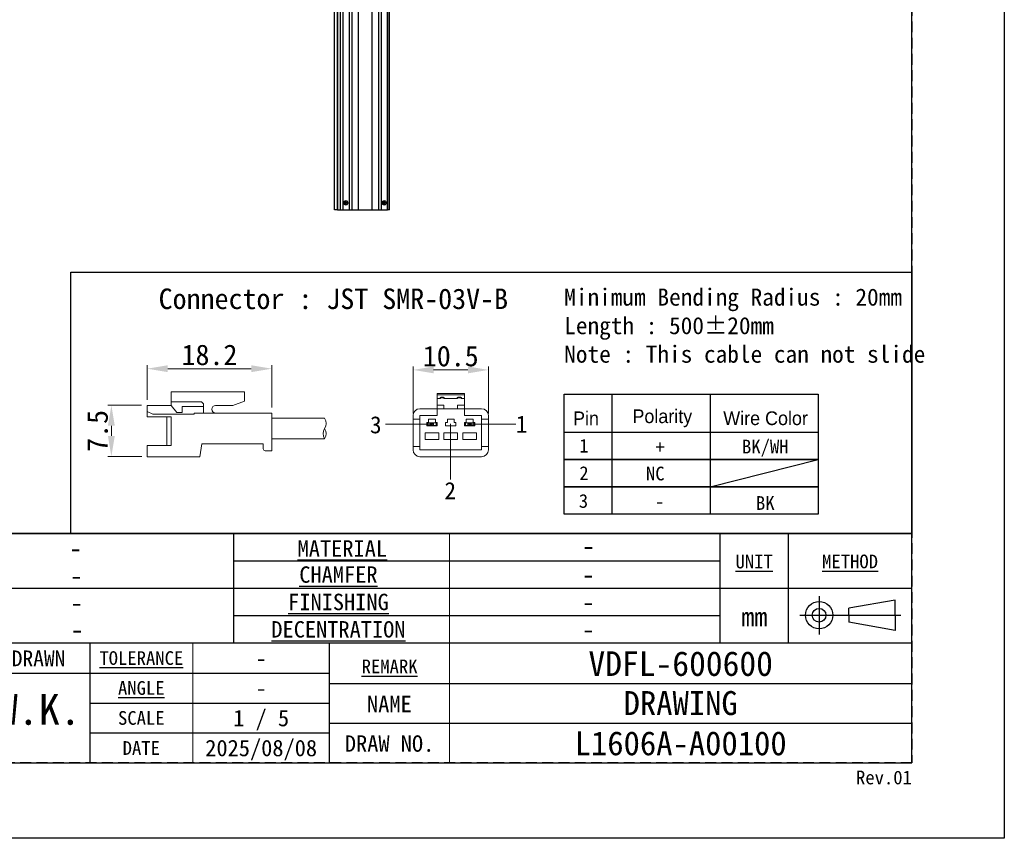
# Model space of a CAD drawing. Header units: millimetres. Extents: x 0 to 420, y 0 to 297.
# Tile 7 of 13: x 276 to 420, y 0 to 120. Entities that reach past the tile are written whole.
import ezdxf
from ezdxf.enums import TextEntityAlignment as Align

# ---------------------------------------------------------------- set-up
doc = ezdxf.new("R2010")
doc.units = ezdxf.units.MM
doc.header["$LTSCALE"] = 0.25
doc.linetypes.add('HIDDEN', pattern=[9.525, 6.35, -3.175])
for name, color, linetype, lineweight in [('BASE', 7, 'Continuous', 25), ('C-SIDE COVER', 7, 'Continuous', 25), ('CABLE 3P', 7, 'Continuous', 20), ('DIFFUSER', 4, 'Continuous', 20), ('DIMENSION', 6, 'Continuous', 15), ('MXB7785', 7, 'Continuous', 20), ('MXB8607', 7, 'Continuous', 20), ('TXT1', 5, 'Continuous', 20)]:
    doc.layers.add(name, color=color, linetype=linetype, lineweight=lineweight)
doc.layers.add('FORM', color=252, linetype='Continuous')
doc.layers.add('PAPER', color=254, linetype='Continuous', plot=False)
doc.styles.add('(TNK)aSS', font='txt', dxfattribs={"width": 0.75, "oblique": 15, "height": 3.5})
doc.styles.get("Standard").update_dxf_attribs({"font": 'arial.ttf'})
doc.styles.add('takachi1', font='msgothic.ttc', dxfattribs={"height": 2.5})
doc.styles.add('VS Standard', font='msgothic.ttc', dxfattribs={"height": 3})
doc.styles.add('VS Standard(小)', font='msgothic.ttc', dxfattribs={"height": 2.4})
doc.dimstyles.new('TMIZO', dxfattribs={"dimscale": 0, "dimtxt": 3.5, "dimasz": 3, "dimexe": 0.5, "dimexo": 0.8, "dimgap": 0.5, "dimtad": 3, "dimtoh": 1, "dimdec": 1, "dimrnd": 0.005, "dimdsep": 46, "dimtxsty": '(TNK)aSS', "dimcen": 0, "dimclrd": 5, "dimclre": 5, "dimclrt": 5, "dimaunit": 1, "dimadec": 0, "dimazin": 2, "dimtfac": 1, "dimtdec": 1, "dimtmove": 0, "dimatfit": 3, "dimfxl": 1, "dimtzin": 0, "dimlwd": -1, "dimlwe": -1, "dimarcsym": 0})

# ---------------------------------------------------------------- blocks, each defined once
blk = doc.blocks.new('表題欄金物用_ver3.0')
at = {"layer": 'FORM', "color": 0}
for p, q in [((-11, 44.5), (-191, 44.5)), ((-110, 28.49), (-110, 44.5)), ((-39, 28.49), (-39, 44.5)), ((-29, 28.49), (-29, 44.5)), ((-11, 28.5), (-11, 44.5)), ((-39, 40.5), (-110, 40.5)), ((-110, 28.49), (-110, 40.5)), ((-11, 28.5), (-11, 40.5)), ((-39, 36.5), (-191, 36.5)), ((-11, 36.5), (-191, 36.5)), ((-24.54, 35.38), (-24.54, 29.78)), ((-13.42, 34.8), (-20.21, 33.59)), ((-13.42, 32.58), (-13.42, 34.8)), ((-20.21, 32.58), (-20.21, 33.59)), ((-39, 32.5), (-110, 32.5)), ((-27.34, 32.58), (-12.62, 32.58)), ((-20.21, 32.58), (-20.21, 31.57)), ((-13.42, 32.58), (-13.42, 30.35)), ((-13.42, 30.35), (-20.21, 31.57)), ((-11, 28.5), (-191, 28.5)), ((-131, 28.5), (-131, 11)), ((-96, 11), (-96, 28.5)), ((-11, 11), (-11, 28.5)), ((-191, 24.12), (-96, 24.12)), ((-131, 24.12), (-96, 24.12)), ((-96, 22.6), (-11, 22.6)), ((-131, 19.75), (-96, 19.75)), ((-96, 16.8), (-11, 16.8)), ((-96, 15.38), (-131, 15.38)), ((-191, 11), (-11, 11))]:
    blk.add_line(p, q, dxfattribs=at)
at = {"layer": 'FORM', "color": 0, "linetype": 'Continuous', "lineweight": 9}
for p, q in [((-78.5, 11), (-78.5, 44.5)), ((-116, 11), (-116, 28.5))]:
    blk.add_line(p, q, dxfattribs=at)
at = {"layer": 'FORM', "color": 0, "linetype": 'HIDDEN', "lineweight": 9}
blk.add_line((-78.5, 11), (-78.5, 28.5), dxfattribs=at)
at = {"layer": 'FORM', "color": 0}
for radius in [2, 1]:
    blk.add_circle((-24.54, 32.58), radius, dxfattribs=at)
at = {"layer": 'FORM', "color": 0, "attachment_point": 5}
for s, insert, char_height, width, style in [('{\\LMATERIAL}', (-94.15, 42.33), 2.4, 36.5, 'VS Standard(小)'), ('{\\LUNIT}', (-34.02, 40.41), 2, 20, 'VS Standard'), ('{\\LMETHOD}', (-20.02, 40.42), 2, 20, 'VS Standard'), ('{\\LCHAMFER}', (-94.72, 38.5), 2.4, 35, 'VS Standard(小)'), ('{\\LFINISHING}', (-94.72, 34.5), 2.4, 35, 'VS Standard(小)'), ('mm', (-34, 32.35), 2.8, 20, 'VS Standard'), ('{\\LDECENTRATION}', (-94.72, 30.5), 2.4, 35, 'VS Standard(小)'), ('{\\fＭＳ ゴシック|b0|i0|c128|p49;DRAWN}', (-138.5, 26.28), 2.3, 15, 'VS Standard'), ('{\\W1;\\LTOLERANCE}', (-123.5, 26.31), 2, 20, 'VS Standard(小)'), ('{\\LANGLE}', (-123.5, 21.94), 2, 14.9784, 'VS Standard(小)'), ('{\\fＭＳ ゴシック|b0|i0|c128|p49;NAME}', (-87.28, 19.61), 2.4, 15, 'VS Standard(小)'), ('SCALE', (-123.5, 17.56), 2, 15, 'VS Standard(小)'), ('{\\fＭＳ ゴシック|b0|i0|c128|p49;DRAW NO.}', (-87.25, 13.82), 2.4, 15, 'VS Standard(小)'), ('{\\fＭＳ ゴシック|b0|i0|c128|p49;DATE}', (-123.5, 13.19), 2, 15, 'VS Standard(小)')]:
    blk.add_mtext(s, dxfattribs=dict(at, insert=insert, char_height=char_height, width=width, style=style))
at = {"layer": 'FORM', "color": 0, "insert": (-87.25, 25.1), "char_height": 2, "width": 16, "attachment_point": 5, "line_spacing_factor": 0.8, "style": 'VS Standard'}
blk.add_mtext('\\pxsm0.9;{\\LREMARK}', dxfattribs=at)
at = {"layer": 'FORM', "color": 0}
for tag, height, style, p in [('処理(英語)', 2.8, 'VS Standard', (-133.24, 42.37)), ('材料', 2.8, 'VS Standard', (-58.21, 42.72)), ('一般面取', 2.8, 'VS Standard', (-58.25, 38.53)), ('処理(日本語)', 2.8, 'VS Standard', (-133.24, 38.37)), ('処理接点(英語)', 2.8, 'VS Standard', (-132.94, 34.42)), ('仕上', 2.8, 'VS Standard', (-58.25, 34.53)), ('処理接点(日本語)', 2.8, 'VS Standard', (-133, 30.5)), ('偏芯', 2.8, 'VS Standard', (-58.25, 30.53)), ('一般公差', 2.4, 'VS Standard(小)', (-106, 26.31)), ('適用（機種名）', 3.6, 'VS Standard', (-44.78, 25.6)), ('角度', 2.4, 'VS Standard(小)', (-106, 21.94)), ('NAME', 3.5, 'VS Standard', (-44.75, 19.65)), ('SCALE', 2.4, 'VS Standard(小)', (-106, 17.56)), ('DATE', 2.4, 'VS Standard(小)', (-106, 13.19)), ('DRAW_NO.', 3.5, 'VS Standard', (-44.75, 13.82))]:
    blk.add_attdef(tag, text='', height=height, dxfattribs=dict(at, style=style)).set_placement(p, align=Align.MIDDLE_CENTER)
at = {"layer": 'FORM', "color": 0, "style": 'VS Standard'}
for tag, p in [('APPROVED', (-182.5, 15.06)), ('CHECKED', (-167.5, 15.18)), ('DESIGNED', (-152.5, 15.09)), ('DRAWN', (-137.5, 15.23))]:
    blk.add_attdef(tag, text='', height=4.5, dxfattribs=at).set_placement(p, align=Align.BOTTOM_CENTER)
blk = doc.blocks.new('*D3')
at = {"layer": 'Defpoints', "color": 0}
for p in [(344.68, 68.41), (333.68, 61.24), (344.68, 61.24)]:
    blk.add_point(p, dxfattribs=at)
at = {"layer": 'DIMENSION', "color": 0}
for p, q in [((333.68, 62.04), (333.68, 68.91)), ((336.68, 68.41), (341.68, 68.41)), ((344.68, 62.04), (344.68, 68.91))]:
    blk.add_line(p, q, dxfattribs=at)
for points in [[(336.68, 68.91), (336.68, 67.91), (333.68, 68.41)], [(341.68, 67.91), (341.68, 68.91), (344.68, 68.41)]]:
    blk.add_solid(points, dxfattribs=at)
at = {"layer": 'DIMENSION', "color": 0, "insert": (339.18, 70.41), "char_height": 3, "attachment_point": 5, "style": 'VS Standard'}
blk.add_mtext('10.5', dxfattribs=at)
blk = doc.blocks.new('*D4')
at = {"layer": 'Defpoints', "color": 0}
for p in [(294.85, 63.25), (289.63, 55.76), (294.87, 55.76)]:
    blk.add_point(p, dxfattribs=at)
at = {"layer": 'DIMENSION', "color": 0}
for p, q in [((294.05, 63.25), (289.13, 63.25)), ((289.63, 60.25), (289.63, 58.76)), ((294.07, 55.76), (289.13, 55.76))]:
    blk.add_line(p, q, dxfattribs=at)
for points in [[(290.13, 60.25), (289.13, 60.25), (289.63, 63.25)], [(289.13, 58.76), (290.13, 58.76), (289.63, 55.76)]]:
    blk.add_solid(points, dxfattribs=at)
at = {"layer": 'DIMENSION', "color": 0, "insert": (287.63, 59.5), "char_height": 3, "attachment_point": 5, "rotation": 90, "style": 'VS Standard'}
blk.add_mtext('7.5', dxfattribs=at)
blk = doc.blocks.new('*D5')
at = {"layer": 'Defpoints', "color": 0}
for p in [(313.06, 68.59), (294.85, 63.23), (313.06, 62.11)]:
    blk.add_point(p, dxfattribs=at)
at = {"layer": 'DIMENSION', "color": 0}
for p, q in [((294.85, 64.03), (294.85, 69.09)), ((313.06, 62.91), (313.06, 69.09)), ((297.85, 68.59), (310.06, 68.59))]:
    blk.add_line(p, q, dxfattribs=at)
for points in [[(297.85, 69.09), (297.85, 68.09), (294.85, 68.59)], [(310.06, 68.09), (310.06, 69.09), (313.06, 68.59)]]:
    blk.add_solid(points, dxfattribs=at)
at = {"layer": 'DIMENSION', "color": 0, "insert": (303.95, 70.59), "char_height": 3, "attachment_point": 5, "style": 'VS Standard'}
blk.add_mtext('18.2', dxfattribs=at)

msp = doc.modelspace()

# ---------------------------------------------------------------- linework, layer by layer
msp.add_line((131.5, 11), (406.5, 11))
at = {"layer": 'BASE'}
for p, q in [((330.2272, 91.8074), (330.2272, 205.1806)), ((329.9272, 91.8074), (329.9272, 201.3562)), ((329.9272, 201.3562), (329.9272, 91.8074)), ((330.2272, 91.8074), (329.9272, 91.8074))]:
    msp.add_line(p, q, dxfattribs=at)
at = {"layer": 'C-SIDE COVER'}
for p, q in [((322.6272, 214.7074), (322.6272, 91.8074)), ((323.0272, 214.7074), (323.0272, 91.8074)), ((323.4272, 214.7074), (323.4272, 91.8074)), ((324.3272, 214.7074), (324.3272, 91.8074)), ((324.7272, 214.7074), (324.7272, 91.8074)), ((325.6772, 214.7074), (325.6772, 91.8074)), ((327.6772, 214.7074), (327.6772, 91.8074)), ((328.6272, 204.5074), (328.6272, 91.8074)), ((329.0272, 205.2261), (329.0272, 91.8074)), ((322.6272, 91.8074), (323.0272, 91.8074)), ((323.0272, 91.8074), (323.4272, 91.8074)), ((323.4272, 91.8074), (324.3272, 91.8074)), ((324.3272, 91.8074), (324.7272, 91.8074)), ((324.7272, 91.8074), (325.6772, 91.8074)), ((325.6772, 91.8074), (327.6772, 91.8074)), ((327.6772, 91.8074), (328.6272, 91.8074)), ((328.6272, 91.8074), (329.0272, 91.8074)), ((329.0272, 91.8074), (329.9272, 91.8074))]:
    msp.add_line(p, q, dxfattribs=at)
at = {"layer": 'C-SIDE COVER', "linetype": 'Continuous', "lineweight": 25}
msp.add_line((322.6272, 214.7074), (322.6272, 91.8074), dxfattribs=at)
at = {"layer": 'CABLE 3P'}
for p, q in [((298.3742, 65.2286), (309.0742, 65.2286)), ((298.3742, 63.2286), (298.3742, 65.2286)), ((298.3742, 65.2286), (309.0742, 65.2286)), ((298.3742, 63.2286), (298.3742, 65.2286)), ((309.0742, 63.8332), (309.0742, 65.2286)), ((341.1842, 64.9881), (337.1842, 64.9881)), ((337.1842, 64.9881), (337.1842, 64.7589)), ((341.1842, 64.7589), (337.1842, 64.7589)), ((337.1842, 64.7589), (337.1842, 64.2381)), ((341.1842, 64.9881), (341.1842, 64.7589)), ((341.1842, 64.7589), (341.1842, 64.2381)), ((298.3742, 63.7579), (302.6074, 63.7579)), ((298.3742, 63.7579), (302.6074, 63.7579)), ((303.0974, 62.1005), (303.0974, 63.2545)), ((303.0974, 62.1005), (303.0974, 63.2545)), ((309.0742, 63.8332), (307.3459, 63.2286)), ((309.0742, 63.8332), (307.3459, 63.2286)), ((337.6842, 64.2381), (337.1842, 64.2381)), ((337.1842, 64.2381), (337.1842, 63.2381)), ((337.5842, 64.2381), (337.5842, 64.2472)), ((337.7842, 64.4381), (337.6842, 64.3381)), ((337.6842, 64.3381), (337.6842, 64.2381)), ((338.1842, 64.3381), (337.6842, 64.3381)), ((337.7842, 64.4472), (337.7842, 64.4381)), ((337.7842, 64.4472), (338.0842, 64.4472)), ((337.7842, 64.4381), (338.0842, 64.4381)), ((338.0842, 64.4472), (338.0842, 64.4381)), ((338.0842, 64.4381), (338.1842, 64.3381)), ((338.1842, 64.3381), (338.1842, 64.2381)), ((340.1842, 64.2381), (338.1842, 64.2381)), ((338.2842, 64.2472), (338.2842, 64.2381)), ((340.0842, 64.2381), (340.0842, 64.2472)), ((340.2842, 64.4381), (340.1842, 64.3381)), ((340.1842, 64.3381), (340.1842, 64.2381)), ((340.6842, 64.3381), (340.1842, 64.3381)), ((340.2842, 64.4472), (340.2842, 64.4381)), ((340.2842, 64.4472), (340.5842, 64.4472)), ((340.2842, 64.4381), (340.5842, 64.4381)), ((340.5842, 64.4472), (340.5842, 64.4381)), ((340.5842, 64.4381), (340.6842, 64.3381)), ((340.6842, 64.3381), (340.6842, 64.2381)), ((341.1842, 64.2381), (340.6842, 64.2381)), ((340.7842, 64.2472), (340.7842, 64.2381)), ((341.1842, 64.2381), (341.1842, 63.2381)), ((294.851, 61.5416), (294.851, 63.2286)), ((294.851, 63.2286), (298.3742, 63.2286)), ((294.851, 61.5416), (294.851, 63.2286)), ((294.851, 63.2286), (298.3742, 63.2286)), ((295.6899, 61.9515), (294.851, 62.3427)), ((295.6899, 61.9515), (294.851, 62.3427)), ((295.6899, 61.9515), (301.711, 61.9515)), ((295.6899, 61.9515), (301.711, 61.9515)), ((299.2077, 62.1759), (298.3742, 63.2286)), ((299.2077, 62.1759), (298.3742, 63.2286)), ((299.2077, 62.1759), (299.9722, 62.1759)), ((299.2077, 62.1759), (299.9722, 62.1759)), ((299.9722, 62.1759), (299.9722, 63.0478)), ((299.9722, 63.0478), (303.0974, 63.0478)), ((299.9722, 62.1759), (299.9722, 63.0478)), ((299.9722, 63.0478), (303.0974, 63.0478)), ((304.8476, 62.1005), (301.711, 62.1005)), ((301.711, 61.9515), (301.711, 62.1005)), ((304.8476, 62.1005), (301.711, 62.1005)), ((301.711, 61.9515), (301.711, 62.1005)), ((304.8476, 63.2286), (307.3459, 63.2286)), ((304.8476, 63.2286), (307.3459, 63.2286)), ((304.8476, 62.1005), (313.051, 62.1005)), ((304.8476, 62.1005), (313.051, 62.1005)), ((313.051, 56.6005), (313.051, 62.1005)), ((313.051, 56.6005), (313.051, 62.1005)), ((334.6842, 62.7381), (337.1842, 62.7381)), ((338.1842, 63.2381), (337.1842, 63.2381)), ((337.1842, 63.2381), (337.1842, 62.7381)), ((337.1842, 62.7381), (337.1842, 61.7381)), ((338.1842, 62.7381), (337.1842, 62.7381)), ((338.1842, 63.2381), (338.1842, 62.7381)), ((340.1842, 62.7381), (338.1842, 62.7381)), ((341.1842, 63.2381), (340.1842, 63.2381)), ((340.1842, 63.2381), (340.1842, 62.7381)), ((341.1842, 62.7381), (340.1842, 62.7381)), ((341.1842, 63.2381), (341.1842, 62.7381)), ((341.1842, 61.7381), (341.1842, 62.7381)), ((341.1842, 62.7381), (343.6842, 62.7381)), ((294.851, 61.5416), (298.3742, 61.5416)), ((294.851, 61.5416), (298.3742, 61.5416)), ((297.7218, 57.3496), (297.7218, 61.5416)), ((297.7218, 57.3496), (297.7218, 61.5416)), ((298.3742, 57.3496), (298.3742, 61.5416)), ((298.3742, 57.3496), (298.3742, 61.5416)), ((320.7651, 61.3505), (313.051, 61.3505)), ((333.6842, 61.7381), (333.6842, 61.2381)), ((334.6842, 61.2381), (333.6842, 61.2381)), ((333.6842, 61.2381), (333.6842, 57.2381)), ((334.6842, 61.7381), (334.6842, 61.2381)), ((337.1842, 61.7381), (334.6842, 61.7381)), ((334.6842, 61.2381), (334.6842, 57.2381)), ((335.9342, 60.7381), (335.6842, 60.7381)), ((335.6842, 60.7381), (335.6842, 60.2381)), ((335.8092, 60.2881), (335.8092, 60.6881)), ((335.8092, 60.6881), (336.2842, 60.6881)), ((336.9342, 61.2381), (335.9342, 61.2381)), ((335.9342, 61.2381), (335.9342, 60.7381)), ((336.2842, 60.6881), (336.1842, 60.5881)), ((336.3842, 60.5881), (336.1842, 60.5881)), ((336.1842, 60.3881), (336.1842, 60.5881)), ((336.1842, 60.3881), (336.3842, 60.3881)), ((336.1842, 60.3881), (336.2842, 60.2881)), ((336.2842, 60.6881), (336.4342, 60.6881)), ((336.4342, 60.6644), (336.3842, 60.5881)), ((336.3842, 60.5881), (336.3842, 60.3881)), ((336.3842, 60.3881), (336.4342, 60.3118)), ((336.4342, 60.6881), (336.4342, 60.6644)), ((336.4342, 60.6881), (336.5842, 60.6881)), ((336.4842, 60.5881), (336.4342, 60.6644)), ((336.4342, 60.3118), (336.4842, 60.3881)), ((336.4842, 60.3881), (336.4842, 60.5881)), ((336.6842, 60.5881), (336.4842, 60.5881)), ((336.4842, 60.3881), (336.6842, 60.3881)), ((336.6842, 60.5881), (336.5842, 60.6881)), ((336.5842, 60.6881), (337.0592, 60.6881)), ((336.5842, 60.2881), (336.6842, 60.3881)), ((336.6842, 60.5881), (336.6842, 60.3881)), ((336.9342, 60.7381), (336.9342, 61.2381)), ((337.1842, 60.7381), (336.9342, 60.7381)), ((337.0592, 60.6881), (337.0592, 60.2881)), ((337.1842, 60.2381), (337.1842, 60.7381)), ((338.4342, 60.7381), (338.4342, 60.2381)), ((338.6842, 60.7381), (338.4342, 60.7381)), ((338.6842, 61.2381), (338.6842, 60.7381)), ((339.6842, 61.2381), (338.6842, 61.2381)), ((339.6842, 60.7381), (339.6842, 61.2381)), ((339.9342, 60.7381), (339.6842, 60.7381)), ((339.9342, 60.2381), (339.9342, 60.7381)), ((343.6842, 61.7381), (341.1842, 61.7381)), ((341.4342, 60.7381), (341.1842, 60.7381)), ((341.1842, 60.7381), (341.1842, 60.2381)), ((341.3092, 60.2881), (341.3092, 60.6881)), ((341.3092, 60.6881), (341.7842, 60.6881)), ((342.4342, 61.2381), (341.4342, 61.2381)), ((341.4342, 61.2381), (341.4342, 60.7381)), ((341.7842, 60.6881), (341.6842, 60.5881)), ((341.8842, 60.5881), (341.6842, 60.5881)), ((341.6842, 60.3881), (341.6842, 60.5881)), ((341.6842, 60.3881), (341.8842, 60.3881)), ((341.6842, 60.3881), (341.7842, 60.2881)), ((341.7842, 60.6881), (341.9342, 60.6881)), ((341.9342, 60.6644), (341.8842, 60.5881)), ((341.8842, 60.5881), (341.8842, 60.3881)), ((341.8842, 60.3881), (341.9342, 60.3118)), ((341.9342, 60.6881), (341.9342, 60.6644)), ((341.9342, 60.6881), (342.0842, 60.6881)), ((341.9842, 60.5881), (341.9342, 60.6644)), ((341.9342, 60.3118), (341.9842, 60.3881)), ((341.9842, 60.3881), (341.9842, 60.5881)), ((342.1842, 60.5881), (341.9842, 60.5881)), ((341.9842, 60.3881), (342.1842, 60.3881)), ((342.1842, 60.5881), (342.0842, 60.6881)), ((342.0842, 60.6881), (342.5592, 60.6881)), ((342.0842, 60.2881), (342.1842, 60.3881)), ((342.1842, 60.5881), (342.1842, 60.3881)), ((342.4342, 60.7381), (342.4342, 61.2381)), ((342.6842, 60.7381), (342.4342, 60.7381)), ((342.5592, 60.6881), (342.5592, 60.2881)), ((342.6842, 60.2381), (342.6842, 60.7381)), ((343.6842, 61.2381), (343.6842, 61.7381)), ((344.6842, 61.2381), (343.6842, 61.2381)), ((343.6842, 57.2381), (343.6842, 61.2381)), ((344.6842, 61.7381), (344.6842, 61.2381)), ((344.6842, 57.2381), (344.6842, 61.2381)), ((337.4342, 59.2381), (335.4342, 59.2381)), ((335.4342, 59.2381), (335.4342, 58.2381)), ((335.6842, 60.2381), (337.1842, 60.2381)), ((336.2842, 60.2881), (335.8092, 60.2881)), ((336.4342, 60.2881), (336.2842, 60.2881)), ((336.4342, 60.3118), (336.4342, 60.2881)), ((336.5842, 60.2881), (336.4342, 60.2881)), ((337.0592, 60.2881), (336.5842, 60.2881)), ((337.4342, 58.2381), (337.4342, 59.2381)), ((340.1842, 59.2381), (338.1842, 59.2381)), ((338.1842, 59.2381), (338.1842, 58.2381)), ((338.4342, 60.2381), (339.9342, 60.2381)), ((340.1842, 58.2381), (340.1842, 59.2381)), ((340.9342, 59.2381), (340.9342, 58.2381)), ((342.9342, 59.2381), (340.9342, 59.2381)), ((341.1842, 60.2381), (342.6842, 60.2381)), ((341.7842, 60.2881), (341.3092, 60.2881)), ((341.9342, 60.2881), (341.7842, 60.2881)), ((341.9342, 60.3118), (341.9342, 60.2881)), ((342.0842, 60.2881), (341.9342, 60.2881)), ((342.5592, 60.2881), (342.0842, 60.2881)), ((342.9342, 58.2381), (342.9342, 59.2381)), ((302.851, 57.6005), (302.551, 55.7286)), ((302.851, 57.6005), (311.7959, 57.6005)), ((302.851, 57.6005), (311.7959, 57.6005)), ((311.7959, 56.9005), (311.7959, 57.6005)), ((311.7959, 56.9005), (311.7959, 57.6005)), ((320.7651, 58.3505), (313.051, 58.3505)), ((335.4342, 58.2381), (337.4342, 58.2381)), ((338.1842, 58.2381), (340.1842, 58.2381)), ((340.9342, 58.2381), (342.9342, 58.2381)), ((294.851, 55.7286), (294.851, 57.3496)), ((294.851, 57.3496), (298.3742, 57.3496)), ((294.851, 55.7286), (294.851, 57.3496)), ((294.851, 57.3496), (298.3742, 57.3496)), ((312.0959, 56.6005), (313.051, 56.6005)), ((312.0959, 56.6005), (313.051, 56.6005)), ((333.6842, 57.2381), (334.6842, 57.2381)), ((333.6842, 57.2381), (333.6842, 56.7381)), ((334.6842, 57.2381), (334.6842, 56.7381)), ((334.6842, 56.7381), (343.6842, 56.7381)), ((343.6842, 57.2381), (344.6842, 57.2381)), ((343.6842, 56.7381), (343.6842, 57.2381)), ((344.6842, 57.2381), (344.6842, 56.7381)), ((294.851, 55.7286), (302.551, 55.7286)), ((294.851, 55.7286), (302.551, 55.7286)), ((334.6842, 55.7381), (343.6842, 55.7381))]:
    msp.add_line(p, q, dxfattribs=at)
for centre, radius, start, end in [((302.5939, 63.2545), 0.5035, 0, 91.535232), ((302.5939, 63.2545), 0.5035, 0, 91.535232), ((337.7842, 64.2472), 0.2, 90, 180), ((337.5886, 64.3428), 0.0958, 267.402573, 357.142919), ((338.0842, 64.2472), 0.2, 0, 90), ((338.2799, 64.3428), 0.0958, 182.857163, 272.597478), ((340.2842, 64.2472), 0.2, 90, 180), ((340.0886, 64.3428), 0.0958, 267.402651, 357.142841), ((340.5842, 64.2472), 0.2, 0, 90), ((340.7799, 64.3428), 0.0958, 182.857274, 272.597233), ((304.8476, 62.6646), 0.5641, 90, 270), ((304.8476, 62.6646), 0.5641, 90, 270), ((334.6842, 61.7381), 1, 90, 180), ((343.6842, 61.7381), 1, 0, 90), ((319.5651, 60.6005), 1.4151, 327.994617, 32.005383), ((321.9651, 59.1005), 1.4151, 147.994617, 212.005383), ((319.5651, 59.1005), 1.4151, 327.994617, 32.005383), ((312.0959, 56.9005), 0.3, 180, 270), ((312.0959, 56.9005), 0.3, 180, 270), ((334.6842, 56.7381), 1, 180, 270), ((343.6842, 56.7381), 1, 270, 0)]:
    msp.add_arc(centre, radius, start, end, dxfattribs=at)
at = {"layer": 'DIFFUSER', "linetype": 'Continuous', "lineweight": 25}
for p, q in [((322.2272, 91.8074), (322.2272, 216.4074)), ((322.6272, 91.8074), (322.6272, 216.4074)), ((322.6272, 91.8074), (322.2272, 91.8074))]:
    msp.add_line(p, q, dxfattribs=at)
at = {"layer": 'DIMENSION'}
for p, q in [((336.3144, 60.4881), (329.6761, 60.4881)), ((339.1569, 60.5211), (339.1569, 52.4052)), ((348.6881, 60.4881), (342.0498, 60.4881))]:
    msp.add_line(p, q, dxfattribs=at)
at = {"layer": 'FORM'}
for p, q in [((406.5, 44.5), (406.5, 286)), ((355.7445, 64.8645), (392.8359, 64.8645)), ((355.7445, 59.3383), (355.7445, 64.8645)), ((362.6812, 64.8645), (362.6812, 47.3383)), ((377.0331, 64.8645), (377.0331, 47.3383)), ((392.8359, 64.8645), (392.8359, 47.3383)), ((377.0331, 51.3383), (392.8359, 55.3383)), ((226.5, 44.5), (406.5, 44.5))]:
    msp.add_line(p, q, dxfattribs=at)
at = {"layer": 'FORM', "linetype": 'HIDDEN'}
msp.add_lwpolyline([(13.5, 286), (406.5, 286), (406.5, 11), (13.5, 11)], close=True, dxfattribs=at)
at = {"layer": 'FORM'}
msp.add_lwpolyline([(283.6918, 82.708), (406.5, 82.708), (406.5, 44.5), (283.6918, 44.5)], close=True, dxfattribs=at)
for points in [[(392.8359, 55.3383), (355.7445, 55.3383), (355.7445, 59.3383), (392.8359, 59.3383)], [(392.8359, 51.3383), (355.7445, 51.3383), (355.7445, 55.3383), (392.8359, 55.3383)], [(392.8359, 47.3383), (355.7445, 47.3383), (355.7445, 51.3383), (392.8359, 51.3383)]]:
    msp.add_lwpolyline(points, dxfattribs=at)
at = {"layer": 'MXB7785'}
for p, q in [((323.6772, 92.7574), (323.6772, 92.8574)), ((323.6772, 92.8574), (323.8272, 92.8574)), ((323.7064, 92.8281), (323.6772, 92.8574)), ((323.7064, 92.7866), (323.6772, 92.7574)), ((323.8272, 92.7574), (323.6772, 92.7574)), ((323.7064, 92.7866), (323.7064, 92.8281)), ((323.7064, 92.8281), (323.8564, 92.8281)), ((323.8564, 92.7866), (323.7064, 92.7866)), ((323.8272, 92.8574), (323.8272, 93.0074)), ((323.8272, 93.0074), (323.8564, 92.9781)), ((323.8272, 93.0074), (323.9272, 93.0074)), ((323.8564, 92.8281), (323.8272, 92.8574)), ((323.8564, 92.7866), (323.8272, 92.7574)), ((323.8272, 92.6074), (323.8272, 92.7574)), ((323.8564, 92.6366), (323.8272, 92.6074)), ((323.9272, 92.6074), (323.8272, 92.6074)), ((323.8564, 92.8281), (323.8564, 92.9781)), ((323.8564, 92.9781), (323.8979, 92.9781)), ((323.8564, 92.6366), (323.8564, 92.7866)), ((323.8979, 92.6366), (323.8564, 92.6366)), ((323.8979, 92.9781), (323.9272, 93.0074)), ((323.8979, 92.9781), (323.8979, 92.8281)), ((323.8979, 92.8281), (323.9272, 92.8574)), ((323.8979, 92.8281), (324.0479, 92.8281)), ((324.0479, 92.7866), (323.8979, 92.7866)), ((323.8979, 92.7866), (323.9272, 92.7574)), ((323.8979, 92.7866), (323.8979, 92.6366)), ((323.8979, 92.6366), (323.9272, 92.6074)), ((323.9272, 93.0074), (323.9272, 92.8574)), ((323.9272, 92.8574), (324.0772, 92.8574)), ((323.9272, 92.7574), (323.9272, 92.6074)), ((324.0772, 92.7574), (323.9272, 92.7574)), ((324.0479, 92.8281), (324.0772, 92.8574)), ((324.0479, 92.8281), (324.0479, 92.7866)), ((324.0479, 92.7866), (324.0772, 92.7574)), ((324.0772, 92.8574), (324.0772, 92.7574)), ((329.2772, 92.7574), (329.2772, 92.8574)), ((329.2772, 92.8574), (329.4272, 92.8574)), ((329.3064, 92.8281), (329.2772, 92.8574)), ((329.3064, 92.7866), (329.2772, 92.7574)), ((329.4272, 92.7574), (329.2772, 92.7574)), ((329.3064, 92.7866), (329.3064, 92.8281)), ((329.3064, 92.8281), (329.4564, 92.8281)), ((329.4564, 92.7866), (329.3064, 92.7866)), ((329.4272, 92.8574), (329.4272, 93.0074)), ((329.4272, 93.0074), (329.4564, 92.9781)), ((329.4272, 93.0074), (329.5272, 93.0074)), ((329.4564, 92.8281), (329.4272, 92.8574)), ((329.4564, 92.7866), (329.4272, 92.7574)), ((329.4272, 92.6074), (329.4272, 92.7574)), ((329.4564, 92.6366), (329.4272, 92.6074)), ((329.5272, 92.6074), (329.4272, 92.6074)), ((329.4564, 92.8281), (329.4564, 92.9781)), ((329.4564, 92.9781), (329.4979, 92.9781)), ((329.4564, 92.6366), (329.4564, 92.7866)), ((329.4979, 92.6366), (329.4564, 92.6366)), ((329.4979, 92.9781), (329.5272, 93.0074)), ((329.4979, 92.9781), (329.4979, 92.8281)), ((329.4979, 92.8281), (329.5272, 92.8574)), ((329.4979, 92.8281), (329.6479, 92.8281)), ((329.6479, 92.7866), (329.4979, 92.7866)), ((329.4979, 92.7866), (329.5272, 92.7574)), ((329.4979, 92.7866), (329.4979, 92.6366)), ((329.4979, 92.6366), (329.5272, 92.6074)), ((329.5272, 93.0074), (329.5272, 92.8574)), ((329.5272, 92.8574), (329.6772, 92.8574)), ((329.5272, 92.7574), (329.5272, 92.6074)), ((329.6772, 92.7574), (329.5272, 92.7574)), ((329.6479, 92.8281), (329.6772, 92.8574)), ((329.6479, 92.8281), (329.6479, 92.7866)), ((329.6479, 92.7866), (329.6772, 92.7574)), ((329.6772, 92.8574), (329.6772, 92.7574))]:
    msp.add_line(p, q, dxfattribs=at)
for centre in [(323.8772, 92.8074), (329.4772, 92.8074)]:
    msp.add_circle(centre, 0.32, dxfattribs=at)
for centre, start, end in [((323.8772, 92.8074), 0, 180), ((323.8772, 92.8074), 180, 0), ((329.4772, 92.8074), 0, 180), ((329.4772, 92.8074), 180, 0)]:
    msp.add_arc(centre, 0.3, start, end, dxfattribs=at)
at = {"layer": 'MXB8607'}
for p, q in [((322.1772, 98.5024), (322.2272, 98.5024)), ((322.1772, 98.5024), (322.2272, 98.5024)), ((322.1772, 98.5024), (322.1772, 97.7124)), ((322.2272, 98.5024), (322.2272, 97.7124)), ((322.1772, 97.7124), (322.2272, 97.7124)), ((322.1772, 93.6024), (322.2272, 93.6024)), ((322.1772, 93.6024), (322.2272, 93.6024)), ((322.1772, 93.6024), (322.1772, 92.8124)), ((322.2272, 93.6024), (322.2272, 92.8124)), ((322.1772, 92.8124), (322.2272, 92.8124))]:
    msp.add_line(p, q, dxfattribs=at)
at = {"layer": 'PAPER'}
msp.add_lwpolyline([(0, 297), (420, 297), (420, 0), (0, 0)], close=True, dxfattribs=at)

# ---------------------------------------------------------------- block references
ref = msp.add_blockref('表題欄金物用_ver3.0', (417.5, 0))
ref.add_attrib('処理(英語)', '-', dxfattribs={"layer": 'FORM', "color": 0, "height": 2.8, "style": 'VS Standard'}).set_placement((284.4134, 42.3698), align=Align.MIDDLE_CENTER)
ref.add_attrib('処理(日本語)', '-', dxfattribs={"layer": 'FORM', "color": 0, "height": 2.8, "style": 'VS Standard'}).set_placement((284.5047, 38.373), align=Align.MIDDLE_CENTER)
ref.add_attrib('処理接点(英語)', '-', dxfattribs={"layer": 'FORM', "color": 0, "height": 2.8, "style": 'VS Standard'}).set_placement((284.5626, 34.4188), align=Align.MIDDLE_CENTER)
ref.add_attrib('処理接点(日本語)', '-', dxfattribs={"layer": 'FORM', "color": 0, "height": 2.8, "style": 'VS Standard'}).set_placement((284.6264, 30.5), align=Align.MIDDLE_CENTER)
ref.add_attrib('材料', '-', dxfattribs={"layer": 'FORM', "color": 0, "height": 2.8, "style": 'VS Standard'}).set_placement((359.2888, 42.7156), align=Align.MIDDLE_CENTER)
ref.add_attrib('一般面取', '-', dxfattribs={"layer": 'FORM', "color": 0, "height": 2.8, "style": 'VS Standard'}).set_placement((359.2519, 38.5265), align=Align.MIDDLE_CENTER)
ref.add_attrib('仕上', '-', dxfattribs={"layer": 'FORM', "color": 0, "height": 2.8, "style": 'VS Standard'}).set_placement((359.2519, 34.5265), align=Align.MIDDLE_CENTER)
ref.add_attrib('偏芯', '-', dxfattribs={"layer": 'FORM', "color": 0, "height": 2.8, "style": 'VS Standard'}).set_placement((359.2519, 30.5265), align=Align.MIDDLE_CENTER)
ref.add_attrib('一般公差', '-', dxfattribs={"layer": 'FORM', "color": 0, "height": 2.4, "style": 'VS Standard(小)'}).set_placement((311.5, 26.3125), align=Align.MIDDLE_CENTER)
ref.add_attrib('角度', '-', dxfattribs={"layer": 'FORM', "color": 0, "height": 2.4, "style": 'VS Standard(小)'}).set_placement((311.5, 21.9375), align=Align.MIDDLE_CENTER)
ref.add_attrib('SCALE', '1 / 5', dxfattribs={"layer": 'FORM', "color": 0, "height": 2.4, "style": 'VS Standard(小)'}).set_placement((311.5, 17.5625), align=Align.MIDDLE_CENTER)
ref.add_attrib('DATE', '2025/08/08', dxfattribs={"layer": 'FORM', "color": 0, "height": 2.4, "style": 'VS Standard(小)'}).set_placement((311.5, 13.1875), align=Align.MIDDLE_CENTER)
ref.add_attrib('適用（機種名）', 'VDFL-600600', dxfattribs={"layer": 'FORM', "color": 0, "height": 3.6, "style": 'VS Standard'}).set_placement((372.75, 25.5168), align=Align.MIDDLE_CENTER)
ref.add_attrib('NAME', 'DRAWING', dxfattribs={"layer": 'FORM', "color": 0, "height": 3.5, "style": 'VS Standard'}).set_placement((372.75, 19.7539), align=Align.MIDDLE_CENTER)
ref.add_attrib('DRAW_NO.', 'L1606A-A00100', dxfattribs={"layer": 'FORM', "color": 0, "height": 3.5, "style": 'VS Standard'}).set_placement((372.75, 13.8776), align=Align.MIDDLE_CENTER)
ref.add_attrib('DRAWN', 'W.K.', dxfattribs={"layer": 'FORM', "color": 0, "height": 4.5, "style": 'VS Standard'}).set_placement((279.0401, 15.235), align=Align.BOTTOM_CENTER)

# ---------------------------------------------------------------- texts
at = {"layer": 'DIMENSION', "style": 'takachi1'}
for s, p in [('3', (327.3825, 59.1471)), ('1', (348.6881, 59.2499)), ('2', (338.2512, 49.5275))]:
    msp.add_text(s, height=2.5, dxfattribs=at).set_placement(p)
at = {"layer": 'FORM', "insert": (398.3463, 9.8834), "char_height": 2, "attachment_point": 1, "style": 'VS Standard'}
msp.add_mtext_dynamic_manual_height_columns('Rev.01', width=8.153668, gutter_width=15, heights=[-2], dxfattribs=at)
at = {"layer": 'TXT1', "style": 'takachi1'}
msp.add_text('NC', height=2, dxfattribs=at).set_placement((367.6796, 52.279))
at = {"layer": 'TXT1', "attachment_point": 1, "style": 'VS Standard'}
for s, insert, char_height, width in [('Minimum Bending Radius : 20mm\\PLength : 500%%p20mm\\PNote : This cable can not slide', (355.7445, 80.2957), 2.5, 61.656869), ('Connector : JST SMR-03V-B', (296.5299, 80.2957), 3, 49.429299)]:
    msp.add_mtext(s, dxfattribs=dict(at, insert=insert, char_height=char_height, width=width))
at = {"layer": 'TXT1', "char_height": 2, "attachment_point": 5}
for s, insert, width in [('\\fMS PGothic|b0|i0|c128|p50;Pin', (358.9244, 61.3383), 8), ('\\fMS PGothic|b0|i0|c128|p50;Polarity', (370.0663, 61.3383), 28), ('\\fMS PGothic|b0|i0|c128|p50;Wire Color', (385.1448, 61.3383), 32), ('\\fＭＳ ゴシック|b0|i0;1', (358.6275, 57.3383), 8), ('\\fMS Gothic|b0|i0|c128|p49;+', (369.7466, 57.1414), 28), ('\\fMS Gothic|b0|i0|c128|p49;BK/WH', (385.1019, 56.9705), 32), ('\\fＭＳ ゴシック|b0|i0;2', (358.6275, 53.3383), 8), ('\\fＭＳ ゴシック|b0|i0;3\\P', (358.5559, 49.2535), 8), ('\\fMS Gothic|b0|i0|c128|p49;-', (369.6584, 49.1928), 28), ('\\fMS Gothic|b0|i0|c128|p49;BK', (385.1019, 48.9705), 32)]:
    msp.add_mtext(s, dxfattribs=dict(at, insert=insert, width=width))

# ---------------------------------------------------------------- dimensions: what is measured, and where the dimension line sits
at = {"layer": 'DIMENSION'}
dim = msp.add_linear_dim(base=(313.0551, 68.5866), p1=(294.8527, 63.2314), p2=(313.0551, 62.1057), dimstyle='TMIZO', override={"dimscale": 1, "dimtoh": 0, "dimtxsty": 'VS Standard', "dimclrd": 0, "dimclre": 0, "dimclrt": 0}, dxfattribs=at)
dim.commit()
dim.dimension.update_dxf_attribs({"geometry": '*D5', "text_midpoint": (303.9539, 70.5872)})
dim = msp.add_linear_dim(base=(344.684, 68.4118), p1=(333.6779, 61.2403), p2=(344.684, 61.2413), text='10.5', dimstyle='TMIZO', override={"dimscale": 1, "dimtoh": 0, "dimtxsty": 'VS Standard', "dimclrd": 0, "dimclre": 0, "dimclrt": 0}, dxfattribs=at)
dim.commit()
dim.dimension.update_dxf_attribs({"geometry": '*D3', "text_midpoint": (339.1809, 70.4123)})
dim = msp.add_linear_dim(base=(289.6295, 55.7582), p1=(294.8484, 63.2509), p2=(294.8721, 55.7582), angle=90, dimstyle='TMIZO', override={"dimscale": 1, "dimtoh": 0, "dimtxsty": 'VS Standard', "dimclrd": 0, "dimclre": 0, "dimclrt": 0}, dxfattribs=at)
dim.commit()
dim.dimension.update_dxf_attribs({"geometry": '*D4', "text_midpoint": (287.6289, 59.5046)})

doc.saveas('drawing.dxf')
